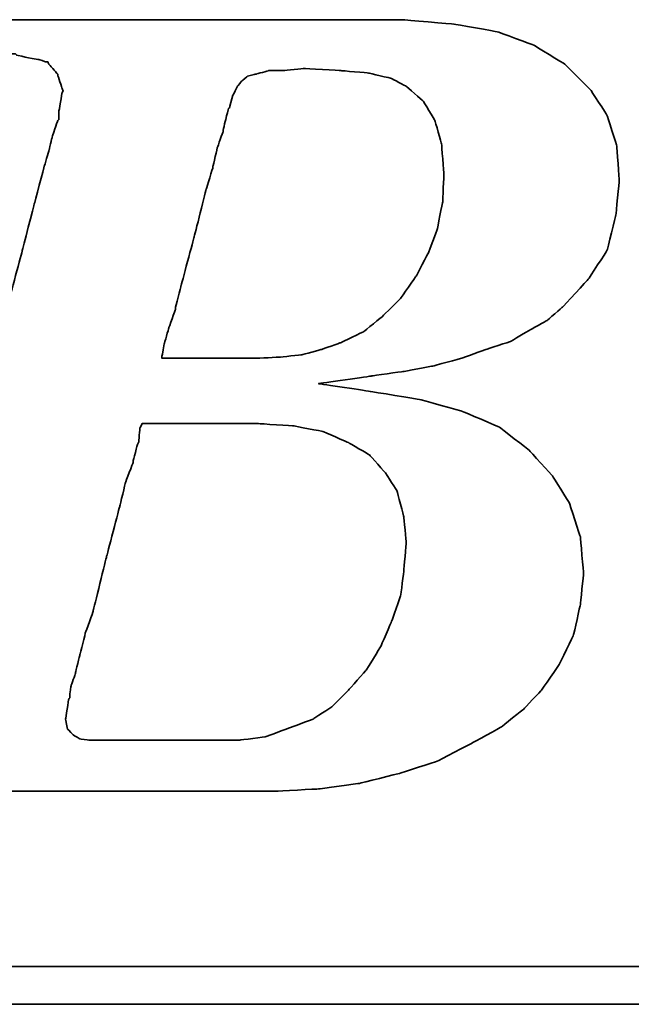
# Model space of a CAD drawing. Header units: millimetres. Extents: x 920 to 1152, y 73 to 164.
# Tile 32 of 58: x 1092.77 to 1093.96, y 95.5 to 97.41. Entities that reach past the tile are written whole.
import ezdxf

# ---------------------------------------------------------------- set-up
doc = ezdxf.new("R2010")
doc.units = ezdxf.units.MM
doc.header["$LTSCALE"] = 0.15
doc.layers.add('DIM', color=4, linetype='CONTINUOUS')
doc.layers.add('layer 1', color=7, linetype='CONTINUOUS')

# ---------------------------------------------------------------- blocks, each defined once
blk = doc.blocks.new('TBI MOTION logo(完整正式版)')
at = {"layer": 'layer 1', "color": 22, "lineweight": 35}
for points, knots in [([(-64.65375, -6.86375), (-64.65375, -6.86375), (-64.84375, -7.29625), (-64.84375, -7.29625), (-64.84375, -7.29625), (-64.84375, -7.29625), (-64.86875, -7.34375), (-64.86875, -7.34375), (-64.86875, -7.34375), (-64.86875, -7.34375), (-64.86875, -7.36875), (-64.86875, -7.36875), (-64.86875, -7.36875), (-64.86875, -7.36875), (-65.15375, -7.65375), (-65.15375, -7.65375), (-65.15375, -7.65375), (-65.15375, -7.65375), (-65.17875, -7.65375), (-65.17875, -7.65375), (-65.17875, -7.65375), (-65.17875, -7.65375), (-65.20375, -7.67875), (-65.20375, -7.67875), (-65.20375, -7.67875), (-65.20375, -7.67875), (-65.58875, -7.87125), (-65.58875, -7.87125), (-65.58875, -7.87125), (-65.58875, -7.87125), (-65.63375, -7.87125), (-65.63375, -7.87125), (-65.63375, -7.87125), (-65.63375, -7.87125), (-65.65875, -7.89375), (-65.65875, -7.89375), (-65.65875, -7.89375), (-65.65875, -7.89375), (-66.09375, -7.94375), (-66.09375, -7.94375), (-66.09375, -7.94375), (-66.09375, -7.94375), (-66.11375, -7.94375), (-66.11375, -7.94375), (-66.11375, -7.94375), (-66.11375, -7.94375), (-66.16375, -7.94375), (-66.16375, -7.94375), (-66.16375, -7.94375), (-66.16375, -7.94375), (-66.30875, -7.94375), (-66.30875, -7.94375), (-66.30875, -7.94375), (-66.30875, -7.94375), (-66.69375, -7.94375), (-66.69375, -7.94375), (-66.69375, -7.94375), (-66.69375, -7.94375), (-67.07375, -7.94375), (-67.07375, -7.94375), (-67.07375, -7.94375), (-67.07375, -7.94375), (-67.12375, -7.94375), (-67.12375, -7.94375), (-67.12375, -7.94375), (-67.12375, -7.94375), (-67.12375, -7.96625), (-67.12375, -7.96625), (-67.12375, -7.96625), (-67.12375, -7.96625), (-67.14875, -7.99125), (-67.14875, -7.99125), (-67.14875, -7.99125), (-67.14875, -7.99125), (-67.24375, -8.34875), (-67.24375, -8.34875), (-67.24375, -8.34875), (-67.24375, -8.34875), (-67.31375, -8.68625), (-67.31375, -8.68625), (-67.31375, -8.68625), (-67.31375, -8.68625), (-67.26875, -8.68625), (-67.26875, -8.68625), (-67.26875, -8.68625), (-67.26875, -8.68625), (-67.07375, -8.68625), (-67.07375, -8.68625), (-67.07375, -8.68625), (-67.07375, -8.68625), (-66.54875, -8.68625), (-66.54875, -8.68625), (-66.54875, -8.68625), (-66.54875, -8.68625), (-65.82625, -8.68625), (-65.82625, -8.68625), (-65.82625, -8.68625), (-65.82625, -8.68625), (-65.01375, -8.68625), (-65.01375, -8.68625), (-65.01375, -8.68625), (-65.01375, -8.68625), (-64.05375, -8.68625), (-64.05375, -8.68625), (-64.05375, -8.68625), (-64.05375, -8.68625), (-62.08375, -8.68625), (-62.08375, -8.68625), (-62.08375, -8.68625), (-62.08375, -8.68625), (-60.06875, -8.68625), (-60.06875, -8.68625), (-60.06875, -8.68625), (-60.06875, -8.68625), (-59.10875, -8.68625), (-59.10875, -8.68625), (-59.10875, -8.68625), (-59.10875, -8.68625), (-58.29375, -8.68625), (-58.29375, -8.68625), (-58.29375, -8.68625), (-58.29375, -8.68625), (-57.57375, -8.68625), (-57.57375, -8.68625), (-57.57375, -8.68625), (-57.57375, -8.68625), (-57.04875, -8.68625), (-57.04875, -8.68625), (-57.04875, -8.68625), (-57.04875, -8.68625), (-56.85375, -8.68625), (-56.85375, -8.68625), (-56.85375, -8.68625), (-56.85375, -8.68625), (-56.70875, -8.68625), (-56.70875, -8.68625), (-56.70875, -8.68625), (-56.70875, -8.68625), (-56.61375, -8.68625), (-56.61375, -8.68625), (-56.61375, -8.68625), (-56.61375, -8.68625), (-56.56875, -8.68625), (-56.56875, -8.68625), (-56.56875, -8.68625), (-56.56875, -8.68625), (-55.65375, -8.63875), (-55.65375, -8.63875), (-55.65375, -8.63875), (-55.65375, -8.63875), (-54.76875, -8.51875), (-54.76875, -8.51875), (-54.76875, -8.51875), (-54.76875, -8.51875), (-53.90375, -8.30375), (-53.90375, -8.30375), (-53.90375, -8.30375), (-53.90375, -8.30375), (-53.08875, -8.03875), (-53.08875, -8.03875), (-53.08875, -8.03875), (-53.08875, -8.03875), (-52.34375, -7.65375), (-52.34375, -7.65375), (-52.34375, -7.65375), (-52.34375, -7.65375), (-51.69875, -7.29625), (-51.69875, -7.29625), (-51.69875, -7.29625), (-51.69875, -7.29625), (-51.21875, -6.91125), (-51.21875, -6.91125), (-51.21875, -6.91125), (-51.21875, -6.91125), (-50.83375, -6.50375), (-50.83375, -6.50375), (-50.83375, -6.50375), (-50.83375, -6.50375), (-50.44875, -5.94875), (-50.44875, -5.94875), (-50.44875, -5.94875), (-50.44875, -5.94875), (-50.13875, -5.30375), (-50.13875, -5.30375), (-50.13875, -5.30375), (-50.13875, -5.30375), (-49.99375, -4.65375), (-49.99375, -4.65375), (-49.99375, -4.65375), (-49.99375, -4.65375), (-49.92375, -3.98375), (-49.92375, -3.98375), (-49.92375, -3.98375), (-49.92375, -3.98375), (-49.99375, -3.19374), (-49.99375, -3.19374), (-49.99375, -3.19374), (-49.99375, -3.19374), (-50.23374, -2.44874), (-50.23374, -2.44874), (-50.23374, -2.44874), (-50.23374, -2.44874), (-50.59375, -1.87374), (-50.59375, -1.87374), (-50.59375, -1.87374), (-50.59375, -1.87374), (-51.09875, -1.31874), (-51.09875, -1.31874), (-51.09875, -1.31874), (-51.09875, -1.31874), (-51.74375, -0.81875), (-51.74375, -0.81875), (-51.74375, -0.81875), (-51.74375, -0.81875), (-52.53875, -0.48125), (-52.53875, -0.48125), (-52.53875, -0.48125), (-52.53875, -0.48125), (-53.47375, -0.21875), (-53.47375, -0.21875), (-53.47375, -0.21875), (-53.47375, -0.21875), (-54.52875, -0.04874), (-54.52875, -0.04874), (-54.52875, -0.04874), (-54.52875, -0.04874), (-55.65375, 0.12125), (-55.65375, 0.12125), (-55.65375, 0.12125), (-55.65375, 0.12125), (-54.50375, 0.28624), (-54.50375, 0.28624), (-54.50375, 0.28624), (-54.50375, 0.28624), (-53.83375, 0.38124), (-53.83375, 0.38124), (-53.83375, 0.38124), (-53.83375, 0.38124), (-53.18375, 0.50125), (-53.18375, 0.50125), (-53.18375, 0.50125), (-53.18375, 0.50125), (-52.55875, 0.66874), (-52.55875, 0.66874), (-52.55875, 0.66874), (-52.55875, 0.66874), (-52.03375, 0.86124), (-52.03375, 0.86124), (-52.03375, 0.86124), (-52.03375, 0.86124), (-51.50374, 1.03124), (-51.50374, 1.03124), (-51.50374, 1.03124), (-51.50374, 1.03124), (-51.09875, 1.27125), (-51.09875, 1.27125), (-51.09875, 1.27125), (-51.09875, 1.27125), (-50.71375, 1.48624), (-50.71375, 1.48624), (-50.71375, 1.48624), (-50.71375, 1.48624), (-50.37625, 1.77625), (-50.37625, 1.77625), (-50.37625, 1.77625), (-50.37625, 1.77625), (-49.82375, 2.37625), (-49.82375, 2.37625), (-49.82375, 2.37625), (-49.82375, 2.37625), (-49.41875, 2.99625), (-49.41875, 2.99625), (-49.41875, 2.99625), (-49.41875, 2.99625), (-49.22375, 3.76625), (-49.22375, 3.76625), (-49.22375, 3.76625), (-49.22375, 3.76625), (-49.15375, 4.50874), (-49.15375, 4.50874), (-49.15375, 4.50874), (-49.15375, 4.50874), (-49.20375, 5.25125), (-49.20375, 5.25125), (-49.20375, 5.25125), (-49.20375, 5.25125), (-49.41875, 5.92625), (-49.41875, 5.92625), (-49.41875, 5.92625), (-49.41875, 5.92625), (-49.77875, 6.47625), (-49.77875, 6.47625), (-49.77875, 6.47625), (-49.77875, 6.47625), (-50.33125, 7.02624), (-50.33125, 7.02624), (-50.33125, 7.02624), (-50.33125, 7.02624), (-51.00125, 7.43625), (-51.00125, 7.43625), (-51.00125, 7.43625), (-51.00125, 7.43625), (-51.79375, 7.72625), (-51.79375, 7.72625), (-51.79375, 7.72625), (-51.79375, 7.72625), (-52.72875, 7.89124), (-52.72875, 7.89124), (-52.72875, 7.89124), (-52.72875, 7.89124), (-53.83375, 7.98625), (-53.83375, 7.98625), (-53.83375, 7.98625), (-53.83375, 7.98625), (-53.92875, 7.98625), (-53.92875, 7.98625), (-53.92875, 7.98625), (-53.92875, 7.98625), (-54.26375, 7.98625), (-54.26375, 7.98625), (-54.26375, 7.98625), (-54.26375, 7.98625), (-54.74375, 7.98625), (-54.74375, 7.98625), (-54.74375, 7.98625), (-54.74375, 7.98625), (-55.36875, 7.98625), (-55.36875, 7.98625), (-55.36875, 7.98625), (-55.36875, 7.98625), (-56.13375, 7.98625), (-56.13375, 7.98625), (-56.13375, 7.98625), (-56.13375, 7.98625), (-56.94875, 7.98625), (-56.94875, 7.98625), (-56.94875, 7.98625), (-56.94875, 7.98625), (-58.77625, 7.98625), (-58.77625, 7.98625), (-58.77625, 7.98625), (-58.77625, 7.98625), (-60.59875, 7.98625), (-60.59875, 7.98625), (-60.59875, 7.98625), (-60.59875, 7.98625), (-61.41375, 7.98625), (-61.41375, 7.98625), (-61.41375, 7.98625), (-61.41375, 7.98625), (-62.17875, 7.98625), (-62.17875, 7.98625), (-62.17875, 7.98625), (-62.17875, 7.98625), (-62.80375, 7.98625), (-62.80375, 7.98625), (-62.80375, 7.98625), (-62.80375, 7.98625), (-63.30625, 7.98625), (-63.30625, 7.98625), (-63.30625, 7.98625), (-63.30625, 7.98625), (-63.57375, 7.98625), (-63.57375, 7.98625), (-63.57375, 7.98625), (-63.57375, 7.98625), (-63.57375, 7.96375), (-63.57375, 7.96375), (-63.57375, 7.96375), (-63.57375, 7.96375), (-63.59875, 7.94125), (-63.59875, 7.94125), (-63.59875, 7.94125), (-63.59875, 7.94125), (-63.69375, 7.55625), (-63.69375, 7.55625), (-63.69375, 7.55625), (-63.69375, 7.55625), (-63.76375, 7.24624), (-63.76375, 7.24624), (-63.76375, 7.24624), (-63.76375, 7.24624), (-63.23875, 7.24624), (-63.23875, 7.24624), (-63.23875, 7.24624), (-63.23875, 7.24624), (-62.75875, 7.24624), (-62.75875, 7.24624), (-62.75875, 7.24624), (-62.75875, 7.24624), (-62.61125, 7.24624), (-62.61125, 7.24624), (-62.61125, 7.24624), (-62.61125, 7.24624), (-62.56625, 7.24624), (-62.56625, 7.24624), (-62.56625, 7.24624), (-62.56625, 7.24624), (-62.22875, 7.24624), (-62.22875, 7.24624), (-62.22875, 7.24624), (-62.22875, 7.24624), (-62.20375, 7.24624), (-62.20375, 7.24624), (-62.20375, 7.24624), (-62.20375, 7.24624), (-62.17875, 7.21875), (-62.17875, 7.21875), (-62.17875, 7.21875), (-62.17875, 7.21875), (-61.96375, 7.17125), (-61.96375, 7.17125), (-61.96375, 7.17125), (-61.96375, 7.17125), (-61.72375, 7.12624), (-61.72375, 7.12624), (-61.72375, 7.12624), (-61.72375, 7.12624), (-61.70375, 7.12624), (-61.70375, 7.12624), (-61.70375, 7.12624), (-61.70375, 7.12624), (-61.55875, 7.07624), (-61.55875, 7.07624), (-61.55875, 7.07624), (-61.55875, 7.07624), (-61.50875, 7.07624), (-61.50875, 7.07624), (-61.50875, 7.07624), (-61.50875, 7.07624), (-61.48375, 7.02624), (-61.48375, 7.02624), (-61.48375, 7.02624), (-61.48375, 7.02624), (-61.31875, 6.83375), (-61.31875, 6.83375), (-61.31875, 6.83375), (-61.31875, 6.83375), (-61.29375, 6.81125), (-61.29375, 6.81125), (-61.29375, 6.81125), (-61.29375, 6.81125), (-61.29375, 6.78625), (-61.29375, 6.78625), (-61.29375, 6.78625), (-61.29375, 6.78625), (-61.19875, 6.50124), (-61.19875, 6.50124), (-61.19875, 6.50124), (-61.19875, 6.50124), (-61.17375, 6.45124), (-61.17375, 6.45124), (-61.17375, 6.45124), (-61.17375, 6.45124), (-61.19875, 6.40625), (-61.19875, 6.40625), (-61.19875, 6.40625), (-61.19875, 6.40625), (-61.26875, 5.99624), (-61.26875, 5.99624), (-61.26875, 5.99624), (-61.26875, 5.99624), (-61.26875, 5.85125), (-61.26875, 5.85125), (-61.26875, 5.85125), (-61.26875, 5.85125), (-61.26875, 5.82625), (-61.26875, 5.82625), (-61.26875, 5.82625), (-61.26875, 5.82625), (-61.29375, 5.80625), (-61.29375, 5.80625), (-61.29375, 5.80625), (-61.29375, 5.80625), (-61.34125, 5.66125), (-61.34125, 5.66125), (-61.34125, 5.66125), (-61.34125, 5.66125), (-61.41375, 5.44625), (-61.41375, 5.44625), (-61.41375, 5.44625), (-61.41375, 5.44625), (-61.48375, 5.15625), (-61.48375, 5.15625), (-61.48375, 5.15625), (-61.48375, 5.15625), (-61.58375, 4.82124), (-61.58375, 4.82124), (-61.58375, 4.82124), (-61.58375, 4.82124), (-61.79875, 4.00375), (-61.79875, 4.00375), (-61.79875, 4.00375), (-61.79875, 4.00375), (-62.05875, 2.99625), (-62.05875, 2.99625), (-62.05875, 2.99625), (-62.05875, 2.99625), (-62.34875, 1.91625), (-62.34875, 1.91625), (-62.34875, 1.91625), (-62.34875, 1.91625), (-62.97375, -0.41124), (-62.97375, -0.41124), (-62.97375, -0.41124), (-62.97375, -0.41124), (-63.59875, -2.75875), (-63.59875, -2.75875), (-63.59875, -2.75875), (-63.59875, -2.75875), (-63.88375, -3.86374), (-63.88375, -3.86374), (-63.88375, -3.86374), (-63.88375, -3.86374), (-64.14875, -4.82374), (-64.14875, -4.82374), (-64.14875, -4.82374), (-64.14875, -4.82374), (-64.36375, -5.64125), (-64.36375, -5.64125), (-64.36375, -5.64125), (-64.36375, -5.64125), (-64.43625, -5.97625), (-64.43625, -5.97625), (-64.43625, -5.97625), (-64.43625, -5.97625), (-64.50875, -6.28625), (-64.50875, -6.28625), (-64.50875, -6.28625), (-64.50875, -6.28625), (-64.50875, -6.30875), (-64.50875, -6.30875), (-64.50875, -6.30875), (-64.50875, -6.30875), (-64.57875, -6.50375), (-64.57875, -6.50375), (-64.57875, -6.50375), (-64.57875, -6.50375), (-64.62875, -6.69625), (-64.62875, -6.69625), (-64.62875, -6.69625), (-64.62875, -6.69625), (-64.62875, -6.76875), (-64.62875, -6.76875), (-64.62875, -6.76875), (-64.62875, -6.76875), (-64.62875, -6.81375), (-64.62875, -6.81375), (-64.62875, -6.81375), (-64.62875, -6.81375), (-64.62875, -6.83875), (-64.62875, -6.83875), (-64.62875, -6.83875), (-64.62875, -6.83875), (-64.65375, -6.86375), (-64.65375, -6.86375)], [0, 0, 0, 0, 0.00719424, 0.00719424, 0.00719424, 0.00719425, 0.01438849, 0.01438849, 0.01438849, 0.0143885, 0.02158273, 0.02158273, 0.02158273, 0.02158274, 0.02877698, 0.02877698, 0.02877698, 0.02877699, 0.03597122, 0.03597122, 0.03597122, 0.03597123, 0.04316547, 0.04316547, 0.04316547, 0.04316548, 0.05035971, 0.05035971, 0.05035971, 0.05035972, 0.05755396, 0.05755396, 0.05755396, 0.05755397, 0.0647482, 0.0647482, 0.0647482, 0.06474821, 0.07194245, 0.07194245, 0.07194245, 0.07194246, 0.07913669, 0.07913669, 0.07913669, 0.0791367, 0.08633094, 0.08633094, 0.08633094, 0.08633095, 0.09352518, 0.09352518, 0.09352518, 0.09352519, 0.10071942, 0.10071942, 0.10071942, 0.10071943, 0.10791367, 0.10791367, 0.10791367, 0.10791368, 0.11510791, 0.11510791, 0.11510791, 0.11510792, 0.12230216, 0.12230216, 0.12230216, 0.12230217, 0.1294964, 0.1294964, 0.1294964, 0.12949641, 0.13669065, 0.13669065, 0.13669065, 0.13669066, 0.14388489, 0.14388489, 0.14388489, 0.1438849, 0.15107914, 0.15107914, 0.15107914, 0.15107915, 0.15827338, 0.15827338, 0.15827338, 0.15827339, 0.16546763, 0.16546763, 0.16546763, 0.16546764, 0.17266187, 0.17266187, 0.17266187, 0.17266188, 0.17985612, 0.17985612, 0.17985612, 0.17985613, 0.18705036, 0.18705036, 0.18705036, 0.18705037, 0.1942446, 0.1942446, 0.1942446, 0.19424461, 0.20143885, 0.20143885, 0.20143885, 0.20143886, 0.20863309, 0.20863309, 0.20863309, 0.2086331, 0.21582734, 0.21582734, 0.21582734, 0.21582735, 0.22302158, 0.22302158, 0.22302158, 0.22302159, 0.23021583, 0.23021583, 0.23021583, 0.23021584, 0.23741007, 0.23741007, 0.23741007, 0.23741008, 0.24460432, 0.24460432, 0.24460432, 0.24460433, 0.25179856, 0.25179856, 0.25179856, 0.25179857, 0.25899281, 0.25899281, 0.25899281, 0.25899282, 0.26618705, 0.26618705, 0.26618705, 0.26618706, 0.27338129, 0.27338129, 0.27338129, 0.2733813, 0.28057554, 0.28057554, 0.28057554, 0.28057555, 0.28776978, 0.28776978, 0.28776978, 0.28776979, 0.29496403, 0.29496403, 0.29496403, 0.29496404, 0.30215827, 0.30215827, 0.30215827, 0.30215828, 0.30935252, 0.30935252, 0.30935252, 0.30935253, 0.31654676, 0.31654676, 0.31654676, 0.31654677, 0.32374101, 0.32374101, 0.32374101, 0.32374102, 0.33093525, 0.33093525, 0.33093525, 0.33093526, 0.3381295, 0.3381295, 0.3381295, 0.33812951, 0.34532374, 0.34532374, 0.34532374, 0.34532375, 0.35251799, 0.35251799, 0.35251799, 0.352518, 0.35971223, 0.35971223, 0.35971223, 0.35971224, 0.36690647, 0.36690647, 0.36690647, 0.36690648, 0.37410072, 0.37410072, 0.37410072, 0.37410073, 0.38129496, 0.38129496, 0.38129496, 0.38129497, 0.38848921, 0.38848921, 0.38848921, 0.38848922, 0.39568345, 0.39568345, 0.39568345, 0.39568346, 0.4028777, 0.4028777, 0.4028777, 0.40287771, 0.41007194, 0.41007194, 0.41007194, 0.41007195, 0.41726619, 0.41726619, 0.41726619, 0.4172662, 0.42446043, 0.42446043, 0.42446043, 0.42446044, 0.43165468, 0.43165468, 0.43165468, 0.43165469, 0.43884892, 0.43884892, 0.43884892, 0.43884893, 0.44604317, 0.44604317, 0.44604317, 0.44604318, 0.45323741, 0.45323741, 0.45323741, 0.45323742, 0.46043165, 0.46043165, 0.46043165, 0.46043166, 0.4676259, 0.4676259, 0.4676259, 0.46762591, 0.47482014, 0.47482014, 0.47482014, 0.47482015, 0.48201439, 0.48201439, 0.48201439, 0.4820144, 0.48920863, 0.48920863, 0.48920863, 0.48920864, 0.49640288, 0.49640288, 0.49640288, 0.49640289, 0.50359712, 0.50359712, 0.50359712, 0.50359713, 0.51079137, 0.51079137, 0.51079137, 0.51079138, 0.51798561, 0.51798561, 0.51798561, 0.51798562, 0.52517986, 0.52517986, 0.52517986, 0.52517987, 0.5323741, 0.5323741, 0.5323741, 0.53237411, 0.53956835, 0.53956835, 0.53956835, 0.53956836, 0.54676259, 0.54676259, 0.54676259, 0.5467626, 0.55395683, 0.55395683, 0.55395683, 0.55395684, 0.56115108, 0.56115108, 0.56115108, 0.56115109, 0.56834532, 0.56834532, 0.56834532, 0.56834533, 0.57553957, 0.57553957, 0.57553957, 0.57553958, 0.58273381, 0.58273381, 0.58273381, 0.58273382, 0.58992806, 0.58992806, 0.58992806, 0.58992807, 0.5971223, 0.5971223, 0.5971223, 0.59712231, 0.60431655, 0.60431655, 0.60431655, 0.60431656, 0.61151079, 0.61151079, 0.61151079, 0.6115108, 0.61870504, 0.61870504, 0.61870504, 0.61870505, 0.62589928, 0.62589928, 0.62589928, 0.62589929, 0.63309353, 0.63309353, 0.63309353, 0.63309354, 0.64028777, 0.64028777, 0.64028777, 0.64028778, 0.64748201, 0.64748201, 0.64748201, 0.64748202, 0.65467626, 0.65467626, 0.65467626, 0.65467627, 0.6618705, 0.6618705, 0.6618705, 0.66187051, 0.66906475, 0.66906475, 0.66906475, 0.66906476, 0.67625899, 0.67625899, 0.67625899, 0.676259, 0.68345324, 0.68345324, 0.68345324, 0.68345325, 0.69064748, 0.69064748, 0.69064748, 0.69064749, 0.69784173, 0.69784173, 0.69784173, 0.69784174, 0.70503597, 0.70503597, 0.70503597, 0.70503598, 0.71223022, 0.71223022, 0.71223022, 0.71223023, 0.71942446, 0.71942446, 0.71942446, 0.71942447, 0.72661871, 0.72661871, 0.72661871, 0.72661872, 0.73381295, 0.73381295, 0.73381295, 0.73381296, 0.74100719, 0.74100719, 0.74100719, 0.7410072, 0.74820144, 0.74820144, 0.74820144, 0.74820145, 0.75539568, 0.75539568, 0.75539568, 0.75539569, 0.76258993, 0.76258993, 0.76258993, 0.76258994, 0.76978417, 0.76978417, 0.76978417, 0.76978418, 0.77697842, 0.77697842, 0.77697842, 0.77697843, 0.78417266, 0.78417266, 0.78417266, 0.78417267, 0.79136691, 0.79136691, 0.79136691, 0.79136692, 0.79856115, 0.79856115, 0.79856115, 0.79856116, 0.8057554, 0.8057554, 0.8057554, 0.80575541, 0.81294964, 0.81294964, 0.81294964, 0.81294965, 0.82014388, 0.82014388, 0.82014388, 0.82014389, 0.82733813, 0.82733813, 0.82733813, 0.82733814, 0.83453237, 0.83453237, 0.83453237, 0.83453238, 0.84172662, 0.84172662, 0.84172662, 0.84172663, 0.84892086, 0.84892086, 0.84892086, 0.84892087, 0.85611511, 0.85611511, 0.85611511, 0.85611512, 0.86330935, 0.86330935, 0.86330935, 0.86330936, 0.8705036, 0.8705036, 0.8705036, 0.87050361, 0.87769784, 0.87769784, 0.87769784, 0.87769785, 0.88489209, 0.88489209, 0.88489209, 0.8848921, 0.89208633, 0.89208633, 0.89208633, 0.89208634, 0.89928058, 0.89928058, 0.89928058, 0.89928059, 0.90647482, 0.90647482, 0.90647482, 0.90647483, 0.91366906, 0.91366906, 0.91366906, 0.91366907, 0.92086331, 0.92086331, 0.92086331, 0.92086332, 0.92805755, 0.92805755, 0.92805755, 0.92805756, 0.9352518, 0.9352518, 0.9352518, 0.93525181, 0.94244604, 0.94244604, 0.94244604, 0.94244605, 0.94964029, 0.94964029, 0.94964029, 0.9496403, 0.95683453, 0.95683453, 0.95683453, 0.95683454, 0.96402878, 0.96402878, 0.96402878, 0.96402879, 0.97122302, 0.97122302, 0.97122302, 0.97122303, 0.97841727, 0.97841727, 0.97841727, 0.97841728, 0.98561151, 0.98561151, 0.98561151, 0.98561152, 0.99280576, 0.99280576, 0.99280576, 0.99280577, 1, 1, 1, 1]), ([(-57.50375, 6.35625), (-57.50375, 6.35625), (-57.57375, 6.11625), (-57.57375, 6.11625), (-57.57375, 6.11625), (-57.57375, 6.11625), (-57.57375, 6.09125), (-57.57375, 6.09125), (-57.57375, 6.09125), (-57.57375, 6.09125), (-57.59875, 6.06625), (-57.59875, 6.06625), (-57.59875, 6.06625), (-57.59875, 6.06625), (-57.64875, 5.87625), (-57.64875, 5.87625), (-57.64875, 5.87625), (-57.64875, 5.87625), (-57.71875, 5.58875), (-57.71875, 5.58875), (-57.71875, 5.58875), (-57.71875, 5.58875), (-57.71875, 5.56625), (-57.71875, 5.56625), (-57.71875, 5.56625), (-57.71875, 5.56625), (-57.83875, 5.23125), (-57.83875, 5.23125), (-57.83875, 5.23125), (-57.83875, 5.23125), (-57.93625, 4.82124), (-57.93625, 4.82124), (-57.93625, 4.82124), (-57.93625, 4.82124), (-57.93625, 4.79624), (-57.93625, 4.79624), (-57.93625, 4.79624), (-57.93625, 4.79624), (-58.07875, 4.34125), (-58.07875, 4.34125), (-58.07875, 4.34125), (-58.07875, 4.34125), (-58.34375, 3.28625), (-58.34375, 3.28625), (-58.34375, 3.28625), (-58.34375, 3.28625), (-58.62875, 2.23124), (-58.62875, 2.23124), (-58.62875, 2.23124), (-58.62875, 2.23124), (-58.74875, 1.75125), (-58.74875, 1.75125), (-58.74875, 1.75125), (-58.74875, 1.75125), (-58.74875, 1.72625), (-58.74875, 1.72625), (-58.74875, 1.72625), (-58.74875, 1.72625), (-58.89375, 1.31625), (-58.89375, 1.31625), (-58.89375, 1.31625), (-58.89375, 1.31625), (-58.98875, 0.98124), (-58.98875, 0.98124), (-58.98875, 0.98124), (-58.98875, 0.98124), (-59.03875, 0.71625), (-59.03875, 0.71625), (-59.03875, 0.71625), (-59.03875, 0.71625), (-59.03875, 0.66874), (-59.03875, 0.66874), (-59.03875, 0.66874), (-59.03875, 0.66874), (-58.91875, 0.66874), (-58.91875, 0.66874), (-58.91875, 0.66874), (-58.91875, 0.66874), (-58.53375, 0.66874), (-58.53375, 0.66874), (-58.53375, 0.66874), (-58.53375, 0.66874), (-58.10375, 0.66874), (-58.10375, 0.66874), (-58.10375, 0.66874), (-58.10375, 0.66874), (-57.66875, 0.66874), (-57.66875, 0.66874), (-57.66875, 0.66874), (-57.66875, 0.66874), (-57.33375, 0.66874), (-57.33375, 0.66874), (-57.33375, 0.66874), (-57.33375, 0.66874), (-57.09375, 0.66874), (-57.09375, 0.66874), (-57.09375, 0.66874), (-57.09375, 0.66874), (-56.99875, 0.66874), (-56.99875, 0.66874), (-56.99875, 0.66874), (-56.99875, 0.66874), (-56.49375, 0.69374), (-56.49375, 0.69374), (-56.49375, 0.69374), (-56.49375, 0.69374), (-56.01375, 0.74374), (-56.01375, 0.74374), (-56.01375, 0.74374), (-56.01375, 0.74374), (-55.58375, 0.86124), (-55.58375, 0.86124), (-55.58375, 0.86124), (-55.58375, 0.86124), (-55.17375, 1.00624), (-55.17375, 1.00624), (-55.17375, 1.00624), (-55.17375, 1.00624), (-54.67375, 1.24625), (-54.67375, 1.24625), (-54.67375, 1.24625), (-54.67375, 1.24625), (-54.26375, 1.58124), (-54.26375, 1.58124), (-54.26375, 1.58124), (-54.26375, 1.58124), (-53.87875, 1.96374), (-53.87875, 1.96374), (-53.87875, 1.96374), (-53.87875, 1.96374), (-53.54375, 2.44625), (-53.54375, 2.44625), (-53.54375, 2.44625), (-53.54375, 2.44625), (-53.27875, 2.95125), (-53.27875, 2.95125), (-53.27875, 2.95125), (-53.27875, 2.95125), (-53.08875, 3.45124), (-53.08875, 3.45124), (-53.08875, 3.45124), (-53.08875, 3.45124), (-52.96875, 4.05124), (-52.96875, 4.05124), (-52.96875, 4.05124), (-52.96875, 4.05124), (-52.94375, 4.65125), (-52.94375, 4.65125), (-52.94375, 4.65125), (-52.94375, 4.65125), (-52.99375, 5.30125), (-52.99375, 5.30125), (-52.99375, 5.30125), (-52.99375, 5.30125), (-53.13875, 5.80625), (-53.13875, 5.80625), (-53.13875, 5.80625), (-53.13875, 5.80625), (-53.39875, 6.23625), (-53.39875, 6.23625), (-53.39875, 6.23625), (-53.39875, 6.23625), (-53.75875, 6.54875), (-53.75875, 6.54875), (-53.75875, 6.54875), (-53.75875, 6.54875), (-54.07375, 6.71625), (-54.07375, 6.71625), (-54.07375, 6.71625), (-54.07375, 6.71625), (-54.57375, 6.83375), (-54.57375, 6.83375), (-54.57375, 6.83375), (-54.57375, 6.83375), (-55.17375, 6.88625), (-55.17375, 6.88625), (-55.17375, 6.88625), (-55.17375, 6.88625), (-55.96875, 6.93125), (-55.96875, 6.93125), (-55.96875, 6.93125), (-55.96875, 6.93125), (-56.39875, 6.88625), (-56.39875, 6.88625), (-56.39875, 6.88625), (-56.39875, 6.88625), (-56.42125, 6.88625), (-56.42125, 6.88625), (-56.42125, 6.88625), (-56.42125, 6.88625), (-56.73375, 6.88625), (-56.73375, 6.88625), (-56.73375, 6.88625), (-56.73375, 6.88625), (-56.99875, 6.81125), (-56.99875, 6.81125), (-56.99875, 6.81125), (-56.99875, 6.81125), (-57.02375, 6.81125), (-57.02375, 6.81125), (-57.02375, 6.81125), (-57.02375, 6.81125), (-57.18875, 6.76625), (-57.18875, 6.76625), (-57.18875, 6.76625), (-57.18875, 6.76625), (-57.30875, 6.66625), (-57.30875, 6.66625), (-57.30875, 6.66625), (-57.30875, 6.66625), (-57.40875, 6.54875), (-57.40875, 6.54875), (-57.40875, 6.54875), (-57.40875, 6.54875), (-57.50375, 6.35625), (-57.50375, 6.35625)], [0, 0, 0, 0, 0.01851852, 0.01851852, 0.01851852, 0.01851853, 0.03703704, 0.03703704, 0.03703704, 0.03703705, 0.05555556, 0.05555556, 0.05555556, 0.05555557, 0.07407407, 0.07407407, 0.07407407, 0.07407408, 0.09259259, 0.09259259, 0.09259259, 0.0925926, 0.11111111, 0.11111111, 0.11111111, 0.11111112, 0.12962963, 0.12962963, 0.12962963, 0.12962964, 0.14814815, 0.14814815, 0.14814815, 0.14814816, 0.16666667, 0.16666667, 0.16666667, 0.16666668, 0.18518519, 0.18518519, 0.18518519, 0.1851852, 0.2037037, 0.2037037, 0.2037037, 0.20370371, 0.22222222, 0.22222222, 0.22222222, 0.22222223, 0.24074074, 0.24074074, 0.24074074, 0.24074075, 0.25925926, 0.25925926, 0.25925926, 0.25925927, 0.27777778, 0.27777778, 0.27777778, 0.27777779, 0.2962963, 0.2962963, 0.2962963, 0.29629631, 0.31481481, 0.31481481, 0.31481481, 0.31481482, 0.33333333, 0.33333333, 0.33333333, 0.33333334, 0.35185185, 0.35185185, 0.35185185, 0.35185186, 0.37037037, 0.37037037, 0.37037037, 0.37037038, 0.38888889, 0.38888889, 0.38888889, 0.3888889, 0.40740741, 0.40740741, 0.40740741, 0.40740742, 0.42592593, 0.42592593, 0.42592593, 0.42592594, 0.44444444, 0.44444444, 0.44444444, 0.44444445, 0.46296296, 0.46296296, 0.46296296, 0.46296297, 0.48148148, 0.48148148, 0.48148148, 0.48148149, 0.5, 0.5, 0.5, 0.50000001, 0.51851852, 0.51851852, 0.51851852, 0.51851853, 0.53703704, 0.53703704, 0.53703704, 0.53703705, 0.55555556, 0.55555556, 0.55555556, 0.55555557, 0.57407407, 0.57407407, 0.57407407, 0.57407408, 0.59259259, 0.59259259, 0.59259259, 0.5925926, 0.61111111, 0.61111111, 0.61111111, 0.61111112, 0.62962963, 0.62962963, 0.62962963, 0.62962964, 0.64814815, 0.64814815, 0.64814815, 0.64814816, 0.66666667, 0.66666667, 0.66666667, 0.66666668, 0.68518519, 0.68518519, 0.68518519, 0.6851852, 0.7037037, 0.7037037, 0.7037037, 0.70370371, 0.72222222, 0.72222222, 0.72222222, 0.72222223, 0.74074074, 0.74074074, 0.74074074, 0.74074075, 0.75925926, 0.75925926, 0.75925926, 0.75925927, 0.77777778, 0.77777778, 0.77777778, 0.77777779, 0.7962963, 0.7962963, 0.7962963, 0.79629631, 0.81481481, 0.81481481, 0.81481481, 0.81481482, 0.83333333, 0.83333333, 0.83333333, 0.83333334, 0.85185185, 0.85185185, 0.85185185, 0.85185186, 0.87037037, 0.87037037, 0.87037037, 0.87037038, 0.88888889, 0.88888889, 0.88888889, 0.8888889, 0.90740741, 0.90740741, 0.90740741, 0.90740742, 0.92592593, 0.92592593, 0.92592593, 0.92592594, 0.94444444, 0.94444444, 0.94444444, 0.94444445, 0.96296296, 0.96296296, 0.96296296, 0.96296297, 0.98148148, 0.98148148, 0.98148148, 0.98148149, 1, 1, 1, 1]), ([(-61.03125, -6.57375), (-61.03125, -6.57375), (-61.03125, -6.67125), (-61.03125, -6.67125), (-61.03125, -6.67125), (-61.03125, -6.67125), (-61.05375, -6.69625), (-61.05375, -6.69625), (-61.05375, -6.69625), (-61.05375, -6.69625), (-61.12375, -7.12875), (-61.12375, -7.12875), (-61.12375, -7.12875), (-61.12375, -7.12875), (-61.07875, -7.34375), (-61.07875, -7.34375), (-61.07875, -7.34375), (-61.07875, -7.34375), (-60.93375, -7.48875), (-60.93375, -7.48875), (-60.93375, -7.48875), (-60.93375, -7.48875), (-60.81375, -7.55625), (-60.81375, -7.55625), (-60.81375, -7.55625), (-60.81375, -7.55625), (-60.62375, -7.58375), (-60.62375, -7.58375), (-60.62375, -7.58375), (-60.62375, -7.58375), (-60.30875, -7.58375), (-60.30875, -7.58375), (-60.30875, -7.58375), (-60.30875, -7.58375), (-59.97375, -7.58375), (-59.97375, -7.58375), (-59.97375, -7.58375), (-59.97375, -7.58375), (-59.87875, -7.58375), (-59.87875, -7.58375), (-59.87875, -7.58375), (-59.87875, -7.58375), (-59.63625, -7.58375), (-59.63625, -7.58375), (-59.63625, -7.58375), (-59.63625, -7.58375), (-58.96875, -7.58375), (-58.96875, -7.58375), (-58.96875, -7.58375), (-58.96875, -7.58375), (-58.29375, -7.58375), (-58.29375, -7.58375), (-58.29375, -7.58375), (-58.29375, -7.58375), (-58.05375, -7.58375), (-58.05375, -7.58375), (-58.05375, -7.58375), (-58.05375, -7.58375), (-57.98375, -7.58375), (-57.98375, -7.58375), (-57.98375, -7.58375), (-57.98375, -7.58375), (-57.35875, -7.58375), (-57.35875, -7.58375), (-57.35875, -7.58375), (-57.35875, -7.58375), (-56.78375, -7.50875), (-56.78375, -7.50875), (-56.78375, -7.50875), (-56.78375, -7.50875), (-56.27875, -7.31875), (-56.27875, -7.31875), (-56.27875, -7.31875), (-56.27875, -7.31875), (-55.77375, -7.12875), (-55.77375, -7.12875), (-55.77375, -7.12875), (-55.77375, -7.12875), (-55.36875, -6.86375), (-55.36875, -6.86375), (-55.36875, -6.86375), (-55.36875, -6.86375), (-55.00875, -6.50375), (-55.00875, -6.50375), (-55.00875, -6.50375), (-55.00875, -6.50375), (-54.62375, -6.06875), (-54.62375, -6.06875), (-54.62375, -6.06875), (-54.62375, -6.06875), (-54.31375, -5.56875), (-54.31375, -5.56875), (-54.31375, -5.56875), (-54.31375, -5.56875), (-54.07375, -5.01625), (-54.07375, -5.01625), (-54.07375, -5.01625), (-54.07375, -5.01625), (-53.87875, -4.46374), (-53.87875, -4.46374), (-53.87875, -4.46374), (-53.87875, -4.46374), (-53.80875, -3.91375), (-53.80875, -3.91375), (-53.80875, -3.91375), (-53.80875, -3.91375), (-53.75875, -3.31375), (-53.75875, -3.31375), (-53.75875, -3.31375), (-53.75875, -3.31375), (-53.80875, -2.75875), (-53.80875, -2.75875), (-53.80875, -2.75875), (-53.80875, -2.75875), (-53.95375, -2.20875), (-53.95375, -2.20875), (-53.95375, -2.20875), (-53.95375, -2.20875), (-54.19375, -1.82625), (-54.19375, -1.82625), (-54.19375, -1.82625), (-54.19375, -1.82625), (-54.55375, -1.41875), (-54.55375, -1.41875), (-54.55375, -1.41875), (-54.55375, -1.41875), (-55.00875, -1.15125), (-55.00875, -1.15125), (-55.00875, -1.15125), (-55.00875, -1.15125), (-55.56125, -0.91375), (-55.56125, -0.91375), (-55.56125, -0.91375), (-55.56125, -0.91375), (-56.18125, -0.79375), (-56.18125, -0.79375), (-56.18125, -0.79375), (-56.18125, -0.79375), (-56.94875, -0.74374), (-56.94875, -0.74374), (-56.94875, -0.74374), (-56.94875, -0.74374), (-56.99875, -0.74374), (-56.99875, -0.74374), (-56.99875, -0.74374), (-56.99875, -0.74374), (-57.09375, -0.74374), (-57.09375, -0.74374), (-57.09375, -0.74374), (-57.09375, -0.74374), (-57.38375, -0.74374), (-57.38375, -0.74374), (-57.38375, -0.74374), (-57.38375, -0.74374), (-57.76875, -0.74374), (-57.76875, -0.74374), (-57.76875, -0.74374), (-57.76875, -0.74374), (-58.24625, -0.74374), (-58.24625, -0.74374), (-58.24625, -0.74374), (-58.24625, -0.74374), (-58.72875, -0.74374), (-58.72875, -0.74374), (-58.72875, -0.74374), (-58.72875, -0.74374), (-59.20875, -0.74374), (-59.20875, -0.74374), (-59.20875, -0.74374), (-59.20875, -0.74374), (-59.46875, -0.74374), (-59.46875, -0.74374), (-59.46875, -0.74374), (-59.46875, -0.74374), (-59.51625, -0.83875), (-59.51625, -0.83875), (-59.51625, -0.83875), (-59.51625, -0.83875), (-59.54375, -1.15125), (-59.54375, -1.15125), (-59.54375, -1.15125), (-59.54375, -1.15125), (-59.56375, -1.17874), (-59.56375, -1.17874), (-59.56375, -1.17874), (-59.56375, -1.17874), (-59.66375, -1.55875), (-59.66375, -1.55875), (-59.66375, -1.55875), (-59.66375, -1.55875), (-59.66375, -1.58375), (-59.66375, -1.58375), (-59.66375, -1.58375), (-59.66375, -1.58375), (-59.82875, -2.01874), (-59.82875, -2.01874), (-59.82875, -2.01874), (-59.82875, -2.01874), (-59.94875, -2.52125), (-59.94875, -2.52125), (-59.94875, -2.52125), (-59.94875, -2.52125), (-60.23875, -3.62375), (-60.23875, -3.62375), (-60.23875, -3.62375), (-60.23875, -3.62375), (-60.52375, -4.77624), (-60.52375, -4.77624), (-60.52375, -4.77624), (-60.52375, -4.77624), (-60.52375, -4.79874), (-60.52375, -4.79874), (-60.52375, -4.79874), (-60.52375, -4.79874), (-60.69125, -5.25375), (-60.69125, -5.25375), (-60.69125, -5.25375), (-60.69125, -5.25375), (-60.81375, -5.73625), (-60.81375, -5.73625), (-60.81375, -5.73625), (-60.81375, -5.73625), (-60.90875, -6.11875), (-60.90875, -6.11875), (-60.90875, -6.11875), (-60.90875, -6.11875), (-60.90875, -6.14375), (-60.90875, -6.14375), (-60.90875, -6.14375), (-60.90875, -6.14375), (-61.00375, -6.40875), (-61.00375, -6.40875), (-61.00375, -6.40875), (-61.00375, -6.40875), (-61.03125, -6.57375), (-61.03125, -6.57375)], [0, 0, 0, 0, 0.01694915, 0.01694915, 0.01694915, 0.01694916, 0.03389831, 0.03389831, 0.03389831, 0.03389832, 0.05084746, 0.05084746, 0.05084746, 0.05084747, 0.06779661, 0.06779661, 0.06779661, 0.06779662, 0.08474576, 0.08474576, 0.08474576, 0.08474577, 0.10169492, 0.10169492, 0.10169492, 0.10169493, 0.11864407, 0.11864407, 0.11864407, 0.11864408, 0.13559322, 0.13559322, 0.13559322, 0.13559323, 0.15254237, 0.15254237, 0.15254237, 0.15254238, 0.16949153, 0.16949153, 0.16949153, 0.16949154, 0.18644068, 0.18644068, 0.18644068, 0.18644069, 0.20338983, 0.20338983, 0.20338983, 0.20338984, 0.22033898, 0.22033898, 0.22033898, 0.22033899, 0.23728814, 0.23728814, 0.23728814, 0.23728815, 0.25423729, 0.25423729, 0.25423729, 0.2542373, 0.27118644, 0.27118644, 0.27118644, 0.27118645, 0.28813559, 0.28813559, 0.28813559, 0.2881356, 0.30508475, 0.30508475, 0.30508475, 0.30508476, 0.3220339, 0.3220339, 0.3220339, 0.32203391, 0.33898305, 0.33898305, 0.33898305, 0.33898306, 0.3559322, 0.3559322, 0.3559322, 0.35593221, 0.37288136, 0.37288136, 0.37288136, 0.37288137, 0.38983051, 0.38983051, 0.38983051, 0.38983052, 0.40677966, 0.40677966, 0.40677966, 0.40677967, 0.42372881, 0.42372881, 0.42372881, 0.42372882, 0.44067797, 0.44067797, 0.44067797, 0.44067798, 0.45762712, 0.45762712, 0.45762712, 0.45762713, 0.47457627, 0.47457627, 0.47457627, 0.47457628, 0.49152542, 0.49152542, 0.49152542, 0.49152543, 0.50847458, 0.50847458, 0.50847458, 0.50847459, 0.52542373, 0.52542373, 0.52542373, 0.52542374, 0.54237288, 0.54237288, 0.54237288, 0.54237289, 0.55932203, 0.55932203, 0.55932203, 0.55932204, 0.57627119, 0.57627119, 0.57627119, 0.5762712, 0.59322034, 0.59322034, 0.59322034, 0.59322035, 0.61016949, 0.61016949, 0.61016949, 0.6101695, 0.62711864, 0.62711864, 0.62711864, 0.62711865, 0.6440678, 0.6440678, 0.6440678, 0.64406781, 0.66101695, 0.66101695, 0.66101695, 0.66101696, 0.6779661, 0.6779661, 0.6779661, 0.67796611, 0.69491525, 0.69491525, 0.69491525, 0.69491526, 0.71186441, 0.71186441, 0.71186441, 0.71186442, 0.72881356, 0.72881356, 0.72881356, 0.72881357, 0.74576271, 0.74576271, 0.74576271, 0.74576272, 0.76271186, 0.76271186, 0.76271186, 0.76271187, 0.77966102, 0.77966102, 0.77966102, 0.77966103, 0.79661017, 0.79661017, 0.79661017, 0.79661018, 0.81355932, 0.81355932, 0.81355932, 0.81355933, 0.83050847, 0.83050847, 0.83050847, 0.83050848, 0.84745763, 0.84745763, 0.84745763, 0.84745764, 0.86440678, 0.86440678, 0.86440678, 0.86440679, 0.88135593, 0.88135593, 0.88135593, 0.88135594, 0.89830508, 0.89830508, 0.89830508, 0.89830509, 0.91525424, 0.91525424, 0.91525424, 0.91525425, 0.93220339, 0.93220339, 0.93220339, 0.9322034, 0.94915254, 0.94915254, 0.94915254, 0.94915255, 0.96610169, 0.96610169, 0.96610169, 0.9661017, 0.98305085, 0.98305085, 0.98305085, 0.98305086, 1, 1, 1, 1]), ([(75.90875, -9.47875), (75.90875, -9.47875), (75.90875, -12.28625), (75.90875, -12.28625), (75.90875, -12.28625), (75.90875, -12.28625), (75.90875, -12.47875), (75.90875, -12.47875), (75.90875, -12.47875), (75.90875, -12.47875), (75.71625, -12.47875), (75.71625, -12.47875), (75.71625, -12.47875), (75.71625, -12.47875), (-88.32875, -12.47875), (-88.32875, -12.47875), (-88.32875, -12.47875), (-88.32875, -12.47875), (-88.32875, -13.29375), (-88.32875, -13.29375), (-88.32875, -13.29375), (-88.32875, -13.29375), (82.89125, -13.29375), (82.89125, -13.29375), (82.89125, -13.29375), (82.89125, -13.29375), (75.90875, -9.47875), (75.90875, -9.47875)], [0, 0, 0, 0, 0.14285714, 0.14285714, 0.14285714, 0.14285715, 0.28571429, 0.28571429, 0.28571429, 0.2857143, 0.42857143, 0.42857143, 0.42857143, 0.42857144, 0.57142857, 0.57142857, 0.57142857, 0.57142858, 0.71428571, 0.71428571, 0.71428571, 0.71428572, 0.85714286, 0.85714286, 0.85714286, 0.85714287, 1, 1, 1, 1])]:
    blk.add_open_spline(points, degree=3, knots=knots, dxfattribs=at)

msp = doc.modelspace()

# ---------------------------------------------------------------- block references
at = {"layer": 'DIM', "color": 7, "xscale": 0.090033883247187, "yscale": 0.090033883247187, "zscale": 0.090033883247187}
msp.add_blockref('TBI MOTION logo(完整正式版)', (1098.3651, 96.6935), dxfattribs=at)

doc.saveas('drawing.dxf')
